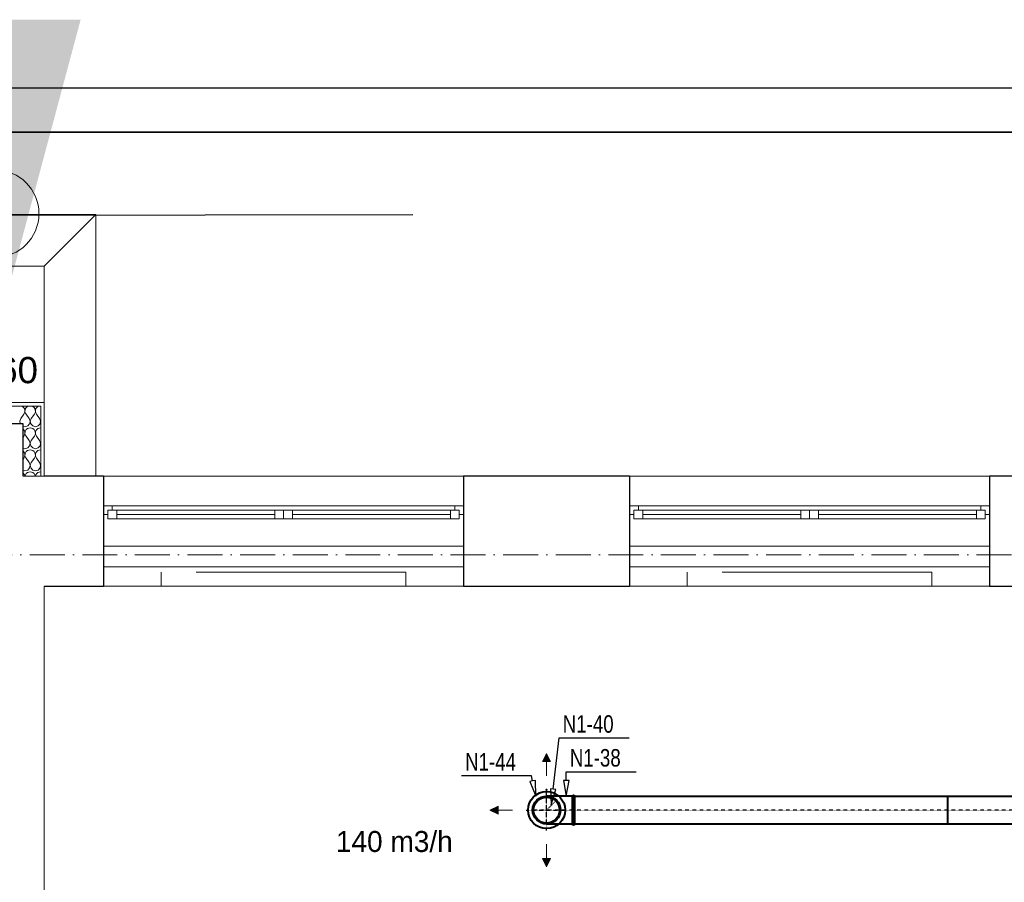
# Model space of a CAD drawing. Header units: millimetres. Extents: x 1700 to 4670, y 990 to 3874.
# Tile 102 of 110: x 3109 to 3672, y 2647 to 3140. Entities that reach past the tile are written whole.
import ezdxf
from ezdxf.enums import TextEntityAlignment as Align

# ---------------------------------------------------------------- set-up
doc = ezdxf.new("R2010")
doc.units = ezdxf.units.MM
for name, pattern in [('CENTER', [0.55, 0.37, -0.06, 0.06, -0.06]), ('Kropki i Kreski', [300, 200, -50, 0, -50]), ('Przerywana gęsta', [180, 120, -60]), ('Wipeout_Contour', [1000, 0, -1000])]:
    doc.linetypes.add(name, pattern=pattern)
doc.layers.get('0').update_dxf_attribs({"lineweight": 0})
for name, color, linetype, lineweight in [('CP_FRAME', 7, 'Continuous', 35), ('Nowe_280-A Dachy Powłoki_Nr_pióra__19', 255, 'Continuous', 0), ('Nowe_320-W Umeblowanie_Nr_pióra__15', 7, 'Continuous', 15), ('Nowe_410-K Osie_Nr_pióra__18', 9, 'Continuous', 13), ('Nowe_420-K Ściany_Nr_pióra__1', 7, 'Continuous', 13), ('Nowe_420-K Ściany_Nr_pióra__174', 7, 'Continuous', 5), ('Nowe_420-K Ściany_Nr_pióra__21', 7, 'Continuous', 25), ('Nowe_420-K Ściany_Nr_pióra__27', 7, 'Continuous', 25), ('Nowe_420-K Ściany_Nr_pióra__47', 7, 'Continuous', 15), ('Nowe_810-G Ogólne_Nr_pióra__18', 9, 'Continuous', 13), ('Nowe_820-G Rysunki Obrazki_Nr_pióra__85', 7, 'Continuous', 13), ('Nowe_830-G Teksty Etykiety_Nr_pióra__1', 7, 'Continuous', 13), ('Nowe_Okna Archicada_Nr_pióra__23', 7, 'Continuous', 15), ('Nowe_Okna Archicada_Nr_pióra__27', 7, 'Continuous', 25), ('Nowe_Okna Archicada_Nr_pióra__3', 7, 'Continuous', 13), ('WEN_N1-_ZLICZAC', 170, 'Continuous', 40)]:
    doc.layers.add(name, color=color, linetype=linetype, lineweight=lineweight)
for name, color, linetype in [('CP_LINENORM', 253, 'Continuous'), ('Nowe_210-A Pomieszczenia', 7, 'Continuous'), ('Nowe_320-W Umeblowanie', 252, 'Continuous'), ('Nowe_420-K Ściany', 7, 'Continuous'), ('Nowe_Okna Archicada', 7, 'Continuous'), ('opisy mt', 7, 'Continuous'), ('WEN_N1-_ATRYBUT', 7, 'Continuous'), ('WEN_N1-_OSIE', 2, 'CENTER')]:
    doc.layers.add(name, color=color, linetype=linetype)
doc.styles.add('STYL_AUTOMATYCZNY_3', font='txt')
doc.styles.add('STYL_WENTYLE', font='txt', dxfattribs={"width": 0.8})
doc.dimstyles.new('STYL_AUTOMATYCZNY__4', dxfattribs={"dimtxt": 0.18, "dimasz": 182.4, "dimexe": 0.18, "dimexo": 0.0625, "dimgap": 0, "dimtad": 0, "dimtih": 1, "dimtoh": 1, "dimdec": 4, "dimzin": 0, "dimdsep": 46, "dimtxsty": 'Standard', "dimcen": 0.09, "dimadec": 0, "dimazin": 0, "dimtfac": 1, "dimtdec": 4, "dimtmove": 0, "dimatfit": 3, "dimldrblk": 'ARROWHEAD_5', "dimfxl": 1, "dimtolj": 1, "dimtzin": 0, "dimarcsym": 0})

# ---------------------------------------------------------------- blocks, each defined once
blk = doc.blocks.new('ARROWHEAD_5')
at = {"linetype": 'Continuous', "lineweight": 0}
blk.add_hatch(color=0, dxfattribs=at).paths.add_polyline_path([(-1, 0.2679), (0, 0), (-1, -0.2679)])
at = {"color": 0, "linetype": 'Continuous', "lineweight": 0}
blk.add_line((0, 0), (-1, 0), dxfattribs=at)
blk = doc.blocks.new('B16090CN1-_13')
for p, q in [((-80, 11.2), (-80, 160)), ((80, 11.2), (80, 160))]:
    blk.add_line(p, q)
blk.add_lwpolyline([(80, 0), (-80, 0, -1), (-80, 11.2), (80, 11.2, -1)], format="xyb", close=True)
blk.add_circle((0, 160), 80)
blk.add_point((0, 0))
at = {"layer": 'WEN_N1-_OSIE'}
for p, q in [((0, 0), (0, 245)), ((-85, 160), (85, 160))]:
    blk.add_line(p, q, dxfattribs=at)
at = {"layer": 'WEN_N1-_ATRYBUT', "style": 'STYL_WENTYLE', "width": 0.8, "flags": 8}
blk.add_attdef('WENTYLE', text='', height=100, dxfattribs=at).set_placement((80, 0), align=Align.BOTTOM_LEFT)
blk = doc.blocks.new('PSR160CN1-_250_11')
blk.add_circle((0, 0), 80)
for p in [(56.6, 56.6), (0, 0)]:
    blk.add_point(p)
at = {"layer": 'WEN_N1-_OSIE'}
blk.add_line((0, 0), (56.6, 56.6), dxfattribs=at)
at = {"layer": 'WEN_N1-_ATRYBUT', "style": 'STYL_WENTYLE', "width": 0.8, "flags": 8}
blk.add_attdef('WENTYLE', text='', height=100, dxfattribs=at).set_placement((0, 0), align=Align.BOTTOM_LEFT)
blk = doc.blocks.new('KIRML-160-C_12')
for radius in [106, 74.2]:
    blk.add_circle((0, 0), radius)
for p in [(0, 116.6), (0, 0)]:
    blk.add_point(p)
at = {"layer": 'WEN_N1-_OSIE'}
for p, q in [((0, -116.6), (0, 116.6)), ((-116.6, 0), (116.6, 0))]:
    blk.add_line(p, q, dxfattribs=at)
at = {"layer": 'WEN_N1-_ATRYBUT', "style": 'STYL_WENTYLE', "width": 0.8, "flags": 8}
blk.add_attdef('WENTYLE', text='', height=100, dxfattribs=at).set_placement((0, 0), align=Align.BOTTOM_LEFT)
blk = doc.blocks.new('SR-160CN1-_5133-7907364145_14')
blk.add_line((3000, -80), (3000, 80))
blk.add_lwpolyline([(0, -80), (0, 80), (5133.8, 80), (5133.8, -80)], close=True)
for p in [(0, 0), (5133.8, 0)]:
    blk.add_point(p)
at = {"layer": 'WEN_N1-_OSIE'}
blk.add_line((0, 0), (5133.8, 0), dxfattribs=at)
at = {"layer": 'WEN_N1-_ATRYBUT', "style": 'STYL_WENTYLE', "width": 0.8, "flags": 8}
blk.add_attdef('WENTYLE', text='', height=100, dxfattribs=at).set_placement((2566.9, 0), align=Align.BOTTOM_LEFT)
at = {"layer": 'WEN_N1-_OSIE', "style": 'STYL_WENTYLE', "width": 0.8, "flags": 8}
blk.add_attdef('FI_KANALU', text='', height=40, dxfattribs=at).set_placement((2566.9, 40), align=Align.MIDDLE_CENTER)
blk = doc.blocks.new('A2_POZIOM')
at = {"linetype": 'Continuous'}
blk.add_lwpolyline([(-569, 0), (0, 0), (0, 410), (-569, 410)], close=True, dxfattribs=at)
at = {"layer": 'CP_LINENORM', "linetype": 'Continuous'}
blk.add_lwpolyline([(-589, -5), (5, -5), (5, 415), (-589, 415)], close=True, dxfattribs=at)

msp = doc.modelspace()

# ---------------------------------------------------------------- hatches: boundary and pattern name
at = {"layer": 'opisy mt', "linetype": 'Continuous', "lineweight": 18}
for points in [[(3408, 2716.2), (3410.29, 2720.83), (3412.57, 2716.2)], [(3408, 2716.2), (3410.29, 2720.83), (3412.57, 2716.2)], [(3382.5, 2686.12), (3377.86, 2688.41), (3382.5, 2690.7)], [(3382.5, 2686.12), (3377.86, 2688.41), (3382.5, 2690.7)], [(3408, 2660.62), (3410.29, 2655.98), (3412.57, 2660.62)], [(3408, 2660.62), (3410.29, 2655.98), (3412.57, 2660.62)]]:
    msp.add_hatch(color=256, dxfattribs=at).paths.add_polyline_path(points)

# ---------------------------------------------------------------- linework, layer by layer
at = {"layer": 'Nowe_210-A Pomieszczenia', "color": 252, "linetype": 'Continuous', "lineweight": 0, "flags": 128}
msp.add_lwpolyline([(3108.79, 2424.41), (3377.79, 2424.41), (3377.79, 2483.41), (3419.79, 2483.41), (3419.79, 2252.41), (3983.79, 2252.41), (3983.79, 2447.41), (3997.79, 2447.41), (3997.79, 2816.41), (3122.79, 2816.41), (3122.79, 2624.41), (3108.79, 2624.41)], close=True, dxfattribs=at)
at = {"layer": 'Nowe_280-A Dachy Powłoki_Nr_pióra__19', "color": 252, "linetype": 'Continuous', "lineweight": 0, "flags": 128}
for points in [[(2740.29, 3028.91), (3152.29, 3028.91)], [(3152.29, 3028.91), (3122.79, 2999.41)], [(3122.79, 2999.41), (3152.29, 3028.91)], [(3152.29, 3028.91), (3152.29, 2879.41)], [(3122.79, 2999.41), (2769.79, 2999.41)], [(3122.79, 2879.41), (3122.79, 2999.41)], [(3152.29, 2879.41), (3122.79, 2879.41)]]:
    msp.add_lwpolyline(points, dxfattribs=at)
at = {"layer": 'Nowe_410-K Osie_Nr_pióra__18', "color": 9, "linetype": 'Continuous', "lineweight": 13}
msp.add_circle((3094.79, 3029.46), 25, dxfattribs=at)
at = {"layer": 'opisy mt', "linetype": 'Continuous', "lineweight": 18}
for p, q in [((3410.29, 2720.83), (3408, 2716.2)), ((3410.29, 2720.83), (3408, 2716.2)), ((3408, 2716.2), (3412.57, 2716.2)), ((3408, 2716.2), (3412.57, 2716.2)), ((3408, 2716.2), (3412.57, 2716.2)), ((3408, 2716.2), (3412.57, 2716.2)), ((3410.29, 2707.93), (3410.29, 2720.83)), ((3410.29, 2720.83), (3412.57, 2716.2)), ((3410.29, 2707.93), (3410.29, 2720.83)), ((3410.29, 2720.83), (3412.57, 2716.2)), ((3377.86, 2688.41), (3382.5, 2690.7)), ((3377.86, 2688.41), (3382.5, 2690.7)), ((3390.76, 2688.41), (3377.86, 2688.41)), ((3377.86, 2688.41), (3382.5, 2686.12)), ((3390.76, 2688.41), (3377.86, 2688.41)), ((3377.86, 2688.41), (3382.5, 2686.12)), ((3382.5, 2686.12), (3382.5, 2690.7)), ((3382.5, 2686.12), (3382.5, 2690.7)), ((3382.5, 2686.12), (3382.5, 2690.7)), ((3382.5, 2686.12), (3382.5, 2690.7)), ((3410.29, 2668.88), (3410.29, 2655.98)), ((3410.29, 2668.88), (3410.29, 2655.98)), ((3408, 2660.62), (3412.57, 2660.62)), ((3410.29, 2655.98), (3408, 2660.62)), ((3408, 2660.62), (3412.57, 2660.62)), ((3408, 2660.62), (3412.57, 2660.62)), ((3410.29, 2655.98), (3408, 2660.62)), ((3408, 2660.62), (3412.57, 2660.62)), ((3410.29, 2655.98), (3412.57, 2660.62)), ((3410.29, 2655.98), (3412.57, 2660.62))]:
    msp.add_line(p, q, dxfattribs=at)
at = {"layer": 'WEN_N1-_ATRYBUT'}
for points in [[(3414.05, 2700.38), (3412.46, 2700.56), (3412.99, 2691.44), (3415.64, 2700.19), (3414.05, 2700.38), (3417.5, 2729.64), (3457.5, 2729.64)], [(3421.56, 2705.32), (3419.96, 2705.32), (3421.56, 2696.32), (3423.16, 2705.32), (3421.56, 2705.32), (3421.56, 2710.29), (3461.56, 2710.29)], [(3402.28, 2705.07), (3400.71, 2704.73), (3404.17, 2696.27), (3403.84, 2705.4), (3402.28, 2705.07), (3401.64, 2708.01), (3361.64, 2708.01)]]:
    msp.add_lwpolyline(points, dxfattribs=at)

# ---------------------------------------------------------------- block references
at = {"layer": 'WEN_N1-_ZLICZAC'}
ref = msp.add_blockref('PSR160CN1-_250_11', (3410.29, 2688.41), dxfattribs=dict(at, xscale=0.1, yscale=0.1, zscale=0.1, rotation=359.9999999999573))
ref.add_attrib('WENTYLE', 'N1-40', dxfattribs={"layer": 'WEN_N1-_ATRYBUT', "height": 10, "style": 'STYL_WENTYLE', "width": 0.8, "flags": 8}).set_placement((3419.5, 2729.64), align=Align.BOTTOM_LEFT)
ref = msp.add_blockref('B16090CN1-_13', (3426.29, 2688.41), dxfattribs=dict(at, xscale=0.1, yscale=0.1, zscale=0.1, rotation=89.9999999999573))
ref.add_attrib('WENTYLE', 'N1-38', dxfattribs={"layer": 'WEN_N1-_ATRYBUT', "height": 10, "style": 'STYL_WENTYLE', "width": 0.8, "flags": 8}).set_placement((3423.56, 2710.29), align=Align.BOTTOM_LEFT)
ref = msp.add_blockref('KIRML-160-C_12', (3410.29, 2688.41), dxfattribs=dict(at, xscale=0.1, yscale=0.1, zscale=0.1, rotation=359.9999999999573))
ref.add_attrib('WENTYLE', 'N1-44', dxfattribs={"layer": 'WEN_N1-_ATRYBUT', "height": 10, "style": 'STYL_WENTYLE', "width": 0.8, "flags": 8}).set_placement((3363.64, 2708.01), align=Align.BOTTOM_LEFT)
ref = msp.add_blockref('SR-160CN1-_5133-7907364145_14', (3939.67, 2688.41), dxfattribs=dict(at, xscale=0.1, yscale=0.1, zscale=0.1, rotation=180.0000000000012))
ref.add_attrib('WENTYLE', 'N1-53', dxfattribs={"layer": 'WEN_N1-_ATRYBUT', "height": 10, "style": 'STYL_WENTYLE', "width": 0.8, "flags": 8}).set_placement((3721.84, 2680.73), align=Align.BOTTOM_LEFT)

# ---------------------------------------------------------------- texts
at = {"layer": 'Nowe_830-G Teksty Etykiety_Nr_pióra__1', "color": 252, "linetype": 'Continuous', "lineweight": 13, "insert": (3094.79, 2947.5), "char_height": 15, "attachment_point": 2, "style": 'STYL_AUTOMATYCZNY_3'}
msp.add_mtext('\\A1;{\\pqc;\\fArial|b0|i0|c238|p0;\\W1.000000;EI 60}', dxfattribs=at)
at = {"layer": 'opisy mt', "linetype": 'Continuous', "lineweight": 18, "insert": (3289.69, 2676.44), "char_height": 12, "width": 136.5578, "attachment_point": 1}
msp.add_mtext('140 m3/h', dxfattribs=at)

# ---------------------------------------------------------------- leaders
at = {"layer": 'Nowe_820-G Rysunki Obrazki_Nr_pióra__85', "color": 252, "linetype": 'Continuous', "lineweight": 13}
msp.add_leader([(3094.79, 2957.97), (3094.79, 3028.62), (3333.76, 3028.91)], dimstyle='STYL_AUTOMATYCZNY__4', dxfattribs=at)

# ---------------------------------------------------------------- next in the draw order: wipeouts: each hides what was drawn before it
at = {"color": 252, "linetype": 'Wipeout_Contour', "lineweight": 0, "ltscale": 49240.277036}
msp.add_wipeout([(3329.79, 2824.41), (3189.79, 2824.41), (3189.79, 2816.41), (3329.79, 2816.41)], dxfattribs=at).dxf.layer = 'Nowe_320-W Umeblowanie'
at = {"color": 252, "linetype": 'Wipeout_Contour', "lineweight": 0, "ltscale": 61280.222365}
msp.add_wipeout([(3630.79, 2824.41), (3490.79, 2824.41), (3490.79, 2816.41), (3630.79, 2816.41)], dxfattribs=at).dxf.layer = 'Nowe_320-W Umeblowanie'
at = {"color": 252, "linetype": 'Wipeout_Contour', "lineweight": 0, "ltscale": 42539.047292}
msp.add_wipeout([(3026.04, 2816.41), (3156.79, 2816.41), (3156.79, 2879.41), (3026.04, 2879.41)], dxfattribs=at).dxf.layer = 'Nowe_420-K Ściany'
at = {"color": 252, "linetype": 'Wipeout_Contour', "lineweight": 0, "ltscale": 55286.14012}
msp.add_wipeout([(3362.79, 2879.41), (3362.79, 2816.41), (3457.79, 2816.41), (3457.79, 2879.41)], dxfattribs=at).dxf.layer = 'Nowe_420-K Ściany'
at = {"color": 252, "linetype": 'Wipeout_Contour', "lineweight": 0, "ltscale": 67301.465062}
msp.add_wipeout([(3663.79, 2879.41), (3663.79, 2816.41), (3757.79, 2816.41), (3757.79, 2879.41)], dxfattribs=at).dxf.layer = 'Nowe_420-K Ściany'

# ---------------------------------------------------------------- next in the draw order: linework, layer by layer
at = {"layer": 'Nowe_320-W Umeblowanie_Nr_pióra__15', "color": 252, "linetype": 'Przerywana gęsta', "lineweight": 15}
for p, q in [((3329.79, 2824.41), (3189.79, 2824.41)), ((3189.79, 2824.41), (3189.79, 2816.41)), ((3329.79, 2816.41), (3329.79, 2824.41)), ((3630.79, 2824.41), (3490.79, 2824.41)), ((3490.79, 2824.41), (3490.79, 2816.41)), ((3630.79, 2816.41), (3630.79, 2824.41)), ((3189.79, 2816.41), (3329.79, 2816.41)), ((3490.79, 2816.41), (3630.79, 2816.41))]:
    msp.add_line(p, q, dxfattribs=at)
at = {"layer": 'Nowe_420-K Ściany_Nr_pióra__27', "color": 252, "linetype": 'Continuous', "lineweight": 25, "flags": 128}
for points in [[(3122.79, 2816.41), (3156.79, 2816.41)], [(3362.79, 2816.41), (3457.79, 2816.41)], [(3663.79, 2816.41), (3757.79, 2816.41)]]:
    msp.add_lwpolyline(points, dxfattribs=at)

# ---------------------------------------------------------------- next in the draw order: wipeouts: each hides what was drawn before it
at = {"color": 252, "linetype": 'Wipeout_Contour', "lineweight": 0, "ltscale": 49284.546466}
msp.add_wipeout([(3156.79, 2879.41), (3156.79, 2862.41), (3362.79, 2862.41), (3362.79, 2879.41)], dxfattribs=at).dxf.layer = 'Nowe_420-K Ściany'
at = {"color": 252, "linetype": 'Wipeout_Contour', "lineweight": 0, "ltscale": 61315.71282}
msp.add_wipeout([(3457.79, 2879.41), (3457.79, 2862.41), (3663.79, 2862.41), (3663.79, 2879.41)], dxfattribs=at).dxf.layer = 'Nowe_420-K Ściany'

# ---------------------------------------------------------------- next in the draw order: linework, layer by layer
at = {"layer": 'Nowe_420-K Ściany_Nr_pióra__27', "color": 252, "linetype": 'Continuous', "lineweight": 25, "flags": 128}
for points in [[(3156.79, 2879.41), (3110.79, 2879.41)], [(3457.79, 2879.41), (3362.79, 2879.41)], [(3757.79, 2879.41), (3663.79, 2879.41)]]:
    msp.add_lwpolyline(points, dxfattribs=at)
at = {"layer": 'Nowe_Okna Archicada_Nr_pióra__3', "color": 252, "linetype": 'Continuous', "lineweight": 13}
for p, q in [((3362.79, 2879.41), (3156.79, 2879.41)), ((3663.79, 2879.41), (3457.79, 2879.41))]:
    msp.add_line(p, q, dxfattribs=at)

# ---------------------------------------------------------------- next in the draw order: wipeouts: each hides what was drawn before it
at = {"color": 252, "linetype": 'Wipeout_Contour', "lineweight": 0, "ltscale": 73887.480166}
msp.add_wipeout([(3156.79, 2862.41), (3156.79, 2857.41), (3156.79, 2827.41), (3362.79, 2827.41), (3362.79, 2857.41), (3362.79, 2862.41)], dxfattribs=at).dxf.layer = 'Nowe_420-K Ściany'
at = {"color": 252, "linetype": 'Wipeout_Contour', "lineweight": 0, "ltscale": 91942.028874}
msp.add_wipeout([(3457.79, 2862.41), (3457.79, 2857.41), (3457.79, 2827.41), (3663.79, 2827.41), (3663.79, 2857.41), (3663.79, 2862.41)], dxfattribs=at).dxf.layer = 'Nowe_420-K Ściany'

# ---------------------------------------------------------------- next in the draw order: linework, layer by layer
at = {"layer": 'Nowe_410-K Osie_Nr_pióra__18', "color": 9, "linetype": 'Kropki i Kreski', "lineweight": 13, "ltscale": 0.1}
msp.add_line((1910.53, 2834.41), (4644.85, 2834.41), dxfattribs=at)
at = {"layer": 'Nowe_420-K Ściany_Nr_pióra__27', "color": 252, "linetype": 'Continuous', "lineweight": 25}
for p, q in [((3156.79, 2879.41), (3156.79, 2862.41)), ((3362.79, 2879.41), (3362.79, 2862.41)), ((3457.79, 2879.41), (3457.79, 2862.41)), ((3663.79, 2879.41), (3663.79, 2862.41)), ((3156.79, 2862.41), (3156.79, 2857.41)), ((3362.79, 2862.41), (3362.79, 2857.41)), ((3457.79, 2862.41), (3457.79, 2857.41)), ((3663.79, 2862.41), (3663.79, 2857.41)), ((3156.79, 2857.41), (3156.79, 2816.41)), ((3362.79, 2857.41), (3362.79, 2816.41)), ((3457.79, 2857.41), (3457.79, 2816.41)), ((3663.79, 2857.41), (3663.79, 2816.41))]:
    msp.add_line(p, q, dxfattribs=at)
at = {"layer": 'Nowe_810-G Ogólne_Nr_pióra__18', "color": 252, "linetype": 'Continuous', "lineweight": 13, "flags": 128}
for points in [[(3362.79, 2839.41), (3156.79, 2839.41), (3156.79, 2816.41), (3362.79, 2816.41)], [(3663.79, 2839.41), (3457.79, 2839.41), (3457.79, 2816.41), (3663.79, 2816.41)]]:
    msp.add_lwpolyline(points, close=True, dxfattribs=at)
at = {"layer": 'Nowe_Okna Archicada_Nr_pióra__3', "color": 252, "linetype": 'Continuous', "lineweight": 13}
for p, q in [((3362.79, 2827.41), (3156.79, 2827.41)), ((3663.79, 2827.41), (3457.79, 2827.41))]:
    msp.add_line(p, q, dxfattribs=at)

# ---------------------------------------------------------------- next in the draw order: wipeouts: each hides what was drawn before it
at = {"color": 252, "linetype": 'Wipeout_Contour', "lineweight": 0, "ltscale": 43844.210095}
msp.add_wipeout([(3122.79, 2919.41), (3120.79, 2919.41), (3120.79, 2879.41), (3122.79, 2879.41)], dxfattribs=at).dxf.layer = 'Nowe_420-K Ściany'

# ---------------------------------------------------------------- next in the draw order: hatches: boundary and pattern name
at = {"layer": 'Nowe_420-K Ściany', "linetype": 'Continuous', "lineweight": 0, "true_color": 0x000000}
h = msp.add_hatch(dxfattribs=at)
h.set_pattern_fill('Tynk_0001', color=18, scale=0.1, style=0, pattern_type=2)
h.set_pattern_definition([(0, (2028.786, 2819.407), (0, 17.3205), [0, -10]), (0, (2033.786, 2828.067), (0, 17.3205), [0, -10])])
h.paths.add_polyline_path([(3122.79, 2919.41), (3120.79, 2919.41), (3120.79, 2879.41), (3122.79, 2879.41)])

# ---------------------------------------------------------------- next in the draw order: wipeouts: each hides what was drawn before it
at = {"color": 252, "linetype": 'Wipeout_Contour', "lineweight": 0, "ltscale": 67873.622737}
msp.add_wipeout([(3156.79, 2862.41), (3156.79, 2857.41), (3159.29, 2857.41), (3159.29, 2859.91), (3161.79, 2859.91), (3161.79, 2862.41)], dxfattribs=at).dxf.layer = 'Nowe_Okna Archicada'
at = {"color": 252, "linetype": 'Wipeout_Contour', "lineweight": 0, "ltscale": 79927.043919}
msp.add_wipeout([(3362.79, 2857.41), (3362.79, 2862.41), (3357.79, 2862.41), (3357.79, 2859.91), (3360.29, 2859.91), (3360.29, 2857.41)], dxfattribs=at).dxf.layer = 'Nowe_Okna Archicada'
at = {"color": 252, "linetype": 'Wipeout_Contour', "lineweight": 0, "ltscale": 85924.454754}
msp.add_wipeout([(3457.79, 2862.41), (3457.79, 2857.41), (3460.29, 2857.41), (3460.29, 2859.91), (3462.79, 2859.91), (3462.79, 2862.41)], dxfattribs=at).dxf.layer = 'Nowe_Okna Archicada'
at = {"color": 252, "linetype": 'Wipeout_Contour', "lineweight": 0, "ltscale": 97980.215931}
msp.add_wipeout([(3663.79, 2857.41), (3663.79, 2862.41), (3658.79, 2862.41), (3658.79, 2859.91), (3661.29, 2859.91), (3661.29, 2857.41)], dxfattribs=at).dxf.layer = 'Nowe_Okna Archicada'

# ---------------------------------------------------------------- next in the draw order: wipeouts: each hides what was drawn before it
at = {"color": 252, "linetype": 'Wipeout_Contour', "lineweight": 0, "ltscale": 43587.483017}
msp.add_wipeout([(3120.79, 2909.41), (3110.79, 2909.41), (3110.79, 2879.41), (3120.79, 2879.41)], dxfattribs=at).dxf.layer = 'Nowe_420-K Ściany'
at = {"color": 252, "linetype": 'Wipeout_Contour', "lineweight": 0, "ltscale": 102499.923944}
msp.add_wipeout([(3264.79, 2854.91), (3355.29, 2854.91), (3355.29, 2859.91), (3357.79, 2859.91), (3357.79, 2862.41), (3259.79, 2862.41), (3259.79, 2859.91), (3264.79, 2859.91)], dxfattribs=at).dxf.layer = 'Nowe_Okna Archicada'
at = {"color": 252, "linetype": 'Wipeout_Contour', "lineweight": 0, "ltscale": 126570.397639}
msp.add_wipeout([(3565.79, 2854.91), (3656.29, 2854.91), (3656.29, 2859.91), (3658.79, 2859.91), (3658.79, 2862.41), (3560.79, 2862.41), (3560.79, 2859.91), (3565.79, 2859.91)], dxfattribs=at).dxf.layer = 'Nowe_Okna Archicada'

# ---------------------------------------------------------------- next in the draw order: linework, layer by layer
at = {"layer": 'Nowe_420-K Ściany_Nr_pióra__1', "color": 252, "linetype": 'Continuous', "lineweight": 13}
msp.add_line((3120.79, 2879.41), (3120.79, 2909.41), dxfattribs=at)
at = {"layer": 'Nowe_420-K Ściany_Nr_pióra__1', "color": 252, "linetype": 'Continuous', "lineweight": 13, "flags": 128}
msp.add_lwpolyline([(3122.79, 2879.41), (3122.79, 2919.41)], dxfattribs=at)
at = {"layer": 'Nowe_420-K Ściany_Nr_pióra__174', "color": 252, "linetype": 'Continuous', "lineweight": 5}
for p, q in [((3110.79, 2907.89), (3111.79, 2907.61)), ((3111.79, 2907.61), (3113.36, 2908.06)), ((3113.36, 2908.06), (3114.47, 2909.27)), ((3114.47, 2909.27), (3114.5, 2909.41)), ((3115.08, 2909.41), (3115.1, 2909.27)), ((3115.1, 2909.27), (3116.21, 2908.06)), ((3116.21, 2908.06), (3117.79, 2907.61)), ((3117.79, 2907.61), (3119.36, 2908.06)), ((3119.36, 2908.06), (3120.47, 2909.27)), ((3120.47, 2909.27), (3120.5, 2909.41)), ((3111, 2906.03), (3110.79, 2906.21)), ((3110.79, 2901.67), (3111.19, 2902.21)), ((3111.47, 2905.35), (3111, 2906.03)), ((3111.19, 2902.21), (3111.59, 2902.93)), ((3111.73, 2904.56), (3111.47, 2905.35)), ((3111.59, 2902.93), (3111.77, 2903.74)), ((3111.77, 2903.74), (3111.73, 2904.56)), ((3111.84, 2904.56), (3111.8, 2903.74)), ((3111.8, 2903.74), (3111.99, 2902.93)), ((3112.1, 2905.35), (3111.84, 2904.56)), ((3111.99, 2902.93), (3112.39, 2902.21)), ((3112.57, 2906.03), (3112.1, 2905.35)), ((3114.19, 2899.81), (3112.39, 2902.21)), ((3113.21, 2906.56), (3112.57, 2906.03)), ((3113.97, 2906.89), (3113.21, 2906.56)), ((3114.79, 2907.01), (3113.97, 2906.89)), ((3115.61, 2906.89), (3114.79, 2907.01)), ((3115.39, 2899.81), (3117.19, 2902.21)), ((3116.36, 2906.56), (3115.61, 2906.89)), ((3117, 2906.03), (3116.36, 2906.56)), ((3117.47, 2905.35), (3117, 2906.03)), ((3117.19, 2902.21), (3117.59, 2902.93)), ((3117.73, 2904.56), (3117.47, 2905.35)), ((3117.59, 2902.93), (3117.77, 2903.74)), ((3117.77, 2903.74), (3117.73, 2904.56)), ((3117.84, 2904.56), (3117.8, 2903.74)), ((3117.8, 2903.74), (3117.99, 2902.93)), ((3118.1, 2905.35), (3117.84, 2904.56)), ((3117.99, 2902.93), (3118.39, 2902.21)), ((3118.57, 2906.03), (3118.1, 2905.35)), ((3120.19, 2899.81), (3118.39, 2902.21)), ((3119.21, 2906.56), (3118.57, 2906.03)), ((3119.97, 2906.89), (3119.21, 2906.56)), ((3120.79, 2907.01), (3119.97, 2906.89)), ((3113.36, 2895.46), (3114.47, 2896.67)), ((3114.77, 2898.28), (3114.19, 2899.81)), ((3114.47, 2896.67), (3114.77, 2898.28)), ((3115.39, 2899.81), (3114.8, 2898.28)), ((3114.8, 2898.28), (3115.1, 2896.67)), ((3115.1, 2896.67), (3116.21, 2895.46)), ((3119.36, 2895.46), (3120.47, 2896.67)), ((3120.77, 2898.28), (3120.19, 2899.81)), ((3120.47, 2896.67), (3120.77, 2898.28)), ((3110.79, 2895.29), (3111.79, 2895.01)), ((3111, 2893.43), (3110.79, 2893.61)), ((3111.47, 2892.75), (3111, 2893.43)), ((3111.19, 2889.61), (3111.59, 2890.33)), ((3111.73, 2891.96), (3111.47, 2892.75)), ((3111.59, 2890.33), (3111.77, 2891.14)), ((3111.77, 2891.14), (3111.73, 2891.96)), ((3111.79, 2895.01), (3113.36, 2895.46)), ((3111.84, 2891.96), (3111.8, 2891.14)), ((3111.8, 2891.14), (3111.99, 2890.33)), ((3112.1, 2892.75), (3111.84, 2891.96)), ((3111.99, 2890.33), (3112.39, 2889.61)), ((3112.57, 2893.43), (3112.1, 2892.75)), ((3113.21, 2893.96), (3112.57, 2893.43)), ((3113.97, 2894.29), (3113.21, 2893.96)), ((3114.79, 2894.41), (3113.97, 2894.29)), ((3115.61, 2894.29), (3114.79, 2894.41)), ((3116.36, 2893.96), (3115.61, 2894.29)), ((3116.21, 2895.46), (3117.79, 2895.01)), ((3117, 2893.43), (3116.36, 2893.96)), ((3117.47, 2892.75), (3117, 2893.43)), ((3117.19, 2889.61), (3117.59, 2890.33)), ((3117.73, 2891.96), (3117.47, 2892.75)), ((3117.59, 2890.33), (3117.77, 2891.14)), ((3117.77, 2891.14), (3117.73, 2891.96)), ((3117.79, 2895.01), (3119.36, 2895.46)), ((3117.84, 2891.96), (3117.8, 2891.14)), ((3117.8, 2891.14), (3117.99, 2890.33)), ((3118.1, 2892.75), (3117.84, 2891.96)), ((3117.99, 2890.33), (3118.39, 2889.61)), ((3118.57, 2893.43), (3118.1, 2892.75)), ((3119.21, 2893.96), (3118.57, 2893.43)), ((3119.97, 2894.29), (3119.21, 2893.96)), ((3120.79, 2894.41), (3119.97, 2894.29)), ((3110.79, 2889.07), (3111.19, 2889.61)), ((3114.19, 2887.21), (3112.39, 2889.61)), ((3114.77, 2885.68), (3114.19, 2887.21)), ((3114.47, 2884.07), (3114.77, 2885.68)), ((3115.39, 2887.21), (3114.8, 2885.68)), ((3114.8, 2885.68), (3115.1, 2884.07)), ((3115.39, 2887.21), (3117.19, 2889.61)), ((3120.19, 2887.21), (3118.39, 2889.61)), ((3120.77, 2885.68), (3120.19, 2887.21)), ((3120.47, 2884.07), (3120.77, 2885.68)), ((3110.79, 2882.69), (3111.79, 2882.41)), ((3111, 2880.83), (3110.79, 2881.01)), ((3111.47, 2880.15), (3111, 2880.83)), ((3111.72, 2879.41), (3111.47, 2880.15)), ((3111.79, 2882.41), (3113.36, 2882.86)), ((3112.1, 2880.15), (3111.85, 2879.41)), ((3112.57, 2880.83), (3112.1, 2880.15)), ((3113.21, 2881.36), (3112.57, 2880.83)), ((3113.97, 2881.69), (3113.21, 2881.36)), ((3113.36, 2882.86), (3114.47, 2884.07)), ((3114.79, 2881.81), (3113.97, 2881.69)), ((3115.61, 2881.69), (3114.79, 2881.81)), ((3115.1, 2884.07), (3116.21, 2882.86)), ((3116.36, 2881.36), (3115.61, 2881.69)), ((3116.21, 2882.86), (3117.79, 2882.41)), ((3117, 2880.83), (3116.36, 2881.36)), ((3117.47, 2880.15), (3117, 2880.83)), ((3117.72, 2879.41), (3117.47, 2880.15)), ((3117.79, 2882.41), (3119.36, 2882.86)), ((3118.1, 2880.15), (3117.85, 2879.41)), ((3118.57, 2880.83), (3118.1, 2880.15)), ((3119.21, 2881.36), (3118.57, 2880.83)), ((3119.97, 2881.69), (3119.21, 2881.36)), ((3119.36, 2882.86), (3120.47, 2884.07)), ((3120.79, 2881.81), (3119.97, 2881.69))]:
    msp.add_line(p, q, dxfattribs=at)
at = {"layer": 'Nowe_420-K Ściany_Nr_pióra__47', "color": 252, "linetype": 'Continuous', "lineweight": 15, "flags": 128}
msp.add_lwpolyline([(3122.79, 2879.41), (3120.79, 2879.41)], dxfattribs=at)

# ---------------------------------------------------------------- next in the draw order: wipeouts: each hides what was drawn before it
at = {"color": 252, "linetype": 'Wipeout_Contour', "lineweight": 0, "ltscale": 49363.508581}
msp.add_wipeout([(3259.79, 2859.91), (3259.79, 2854.91), (3264.79, 2854.91), (3264.79, 2859.91)], dxfattribs=at).dxf.layer = 'Nowe_Okna Archicada'
at = {"color": 252, "linetype": 'Wipeout_Contour', "lineweight": 0, "ltscale": 53181.820025}
msp.add_wipeout([(3360.29, 2854.91), (3360.29, 2859.91), (3355.29, 2859.91), (3355.29, 2854.91)], dxfattribs=at).dxf.layer = 'Nowe_Okna Archicada'
at = {"color": 252, "linetype": 'Wipeout_Contour', "lineweight": 0, "ltscale": 61398.898884}
msp.add_wipeout([(3560.79, 2859.91), (3560.79, 2854.91), (3565.79, 2854.91), (3565.79, 2859.91)], dxfattribs=at).dxf.layer = 'Nowe_Okna Archicada'
at = {"color": 252, "linetype": 'Wipeout_Contour', "lineweight": 0, "ltscale": 65217.791939}
msp.add_wipeout([(3661.29, 2854.91), (3661.29, 2859.91), (3656.29, 2859.91), (3656.29, 2854.91)], dxfattribs=at).dxf.layer = 'Nowe_Okna Archicada'

# ---------------------------------------------------------------- next in the draw order: linework, layer by layer
at = {"layer": 'Nowe_Okna Archicada_Nr_pióra__23', "color": 252, "linetype": 'Continuous', "lineweight": 15}
for p, q in [((3360.29, 2857.41), (3360.29, 2859.91)), ((3360.29, 2859.91), (3360.29, 2854.91)), ((3362.79, 2857.41), (3360.29, 2857.41)), ((3661.29, 2857.41), (3661.29, 2859.91)), ((3661.29, 2859.91), (3661.29, 2854.91)), ((3663.79, 2857.41), (3661.29, 2857.41))]:
    msp.add_line(p, q, dxfattribs=at)
at = {"layer": 'Nowe_Okna Archicada_Nr_pióra__27', "color": 252, "linetype": 'Continuous', "lineweight": 25}
for p, q in [((3362.79, 2879.41), (3362.79, 2862.41)), ((3663.79, 2879.41), (3663.79, 2862.41)), ((3362.79, 2862.41), (3362.79, 2857.41)), ((3362.79, 2862.41), (3362.79, 2857.41)), ((3663.79, 2862.41), (3663.79, 2857.41)), ((3663.79, 2862.41), (3663.79, 2857.41)), ((3362.79, 2857.41), (3362.79, 2816.41)), ((3663.79, 2857.41), (3663.79, 2816.41))]:
    msp.add_line(p, q, dxfattribs=at)

# ---------------------------------------------------------------- next in the draw order: wipeouts: each hides what was drawn before it
at = {"color": 252, "linetype": 'Wipeout_Contour', "lineweight": 0, "ltscale": 42910.730342}
msp.add_wipeout([(3070.79, 2919.41), (3122.79, 2919.41), (3122.79, 2921.41), (3070.79, 2921.41)], dxfattribs=at).dxf.layer = 'Nowe_420-K Ściany'
at = {"color": 252, "linetype": 'Wipeout_Contour', "lineweight": 0, "ltscale": 42789.509665}
msp.add_wipeout([(3110.79, 2909.41), (3080.79, 2909.41), (3080.79, 2879.41), (3110.79, 2879.41)], dxfattribs=at).dxf.layer = 'Nowe_420-K Ściany'
at = {"color": 252, "linetype": 'Wipeout_Contour', "lineweight": 0, "ltscale": 94564.229635}
msp.add_wipeout([(3164.29, 2854.91), (3254.79, 2854.91), (3254.79, 2859.91), (3259.79, 2859.91), (3259.79, 2862.41), (3161.79, 2862.41), (3161.79, 2859.91), (3164.29, 2859.91)], dxfattribs=at).dxf.layer = 'Nowe_Okna Archicada'
at = {"color": 252, "linetype": 'Wipeout_Contour', "lineweight": 0, "ltscale": 118633.208776}
msp.add_wipeout([(3465.29, 2854.91), (3555.79, 2854.91), (3555.79, 2859.91), (3560.79, 2859.91), (3560.79, 2862.41), (3462.79, 2862.41), (3462.79, 2859.91), (3465.29, 2859.91)], dxfattribs=at).dxf.layer = 'Nowe_Okna Archicada'
at = {"color": 252, "linetype": 'Wipeout_Contour', "lineweight": 0, "ltscale": 51272.659027}
msp.add_wipeout([(3264.79, 2859.91), (3264.79, 2854.91), (3355.29, 2854.91), (3355.29, 2859.91)], dxfattribs=at).dxf.layer = 'Nowe_Okna Archicada'
at = {"color": 252, "linetype": 'Wipeout_Contour', "lineweight": 0, "ltscale": 63308.342364}
msp.add_wipeout([(3565.79, 2859.91), (3565.79, 2854.91), (3656.29, 2854.91), (3656.29, 2859.91)], dxfattribs=at).dxf.layer = 'Nowe_Okna Archicada'

# ---------------------------------------------------------------- next in the draw order: linework, layer by layer
at = {"layer": 'Nowe_420-K Ściany_Nr_pióra__21', "color": 252, "linetype": 'Continuous', "lineweight": 25}
msp.add_line((3110.79, 2879.41), (3110.79, 2909.41), dxfattribs=at)
at = {"layer": 'Nowe_420-K Ściany_Nr_pióra__47', "color": 252, "linetype": 'Continuous', "lineweight": 15, "flags": 128}
msp.add_lwpolyline([(3120.79, 2879.41), (3110.79, 2879.41)], dxfattribs=at)
at = {"layer": 'Nowe_Okna Archicada_Nr_pióra__23', "color": 252, "linetype": 'Continuous', "lineweight": 15}
for p, q in [((3357.79, 2859.91), (3357.79, 2862.41)), ((3357.79, 2862.41), (3362.79, 2862.41)), ((3658.79, 2859.91), (3658.79, 2862.41)), ((3658.79, 2862.41), (3663.79, 2862.41)), ((3264.79, 2859.91), (3264.79, 2854.91)), ((3264.79, 2859.91), (3355.29, 2859.91)), ((3355.29, 2857.41), (3264.79, 2857.41)), ((3355.29, 2854.91), (3355.29, 2859.91)), ((3355.29, 2859.91), (3360.29, 2859.91)), ((3360.29, 2859.91), (3357.79, 2859.91)), ((3565.79, 2859.91), (3565.79, 2854.91)), ((3565.79, 2859.91), (3656.29, 2859.91)), ((3656.29, 2857.41), (3565.79, 2857.41)), ((3656.29, 2854.91), (3656.29, 2859.91)), ((3656.29, 2859.91), (3661.29, 2859.91)), ((3661.29, 2859.91), (3658.79, 2859.91)), ((3355.29, 2854.91), (3264.79, 2854.91)), ((3360.29, 2854.91), (3355.29, 2854.91)), ((3656.29, 2854.91), (3565.79, 2854.91)), ((3661.29, 2854.91), (3656.29, 2854.91))]:
    msp.add_line(p, q, dxfattribs=at)
at = {"layer": 'Nowe_Okna Archicada_Nr_pióra__3', "color": 252, "linetype": 'Continuous', "lineweight": 13}
for p, q in [((3355.29, 2854.91), (3264.79, 2854.91)), ((3656.29, 2854.91), (3565.79, 2854.91))]:
    msp.add_line(p, q, dxfattribs=at)

# ---------------------------------------------------------------- next in the draw order: wipeouts: each hides what was drawn before it
at = {"color": 252, "linetype": 'Wipeout_Contour', "lineweight": 0, "ltscale": 45345.592699}
msp.add_wipeout([(3159.29, 2859.91), (3159.29, 2854.91), (3164.29, 2854.91), (3164.29, 2859.91)], dxfattribs=at).dxf.layer = 'Nowe_Okna Archicada'
at = {"color": 252, "linetype": 'Wipeout_Contour', "lineweight": 0, "ltscale": 49163.604214}
msp.add_wipeout([(3259.79, 2854.91), (3259.79, 2859.91), (3254.79, 2859.91), (3254.79, 2854.91)], dxfattribs=at).dxf.layer = 'Nowe_Okna Archicada'
at = {"color": 252, "linetype": 'Wipeout_Contour', "lineweight": 0, "ltscale": 57380.222924}
msp.add_wipeout([(3460.29, 2859.91), (3460.29, 2854.91), (3465.29, 2854.91), (3465.29, 2859.91)], dxfattribs=at).dxf.layer = 'Nowe_Okna Archicada'
at = {"color": 252, "linetype": 'Wipeout_Contour', "lineweight": 0, "ltscale": 61198.960646}
msp.add_wipeout([(3560.79, 2854.91), (3560.79, 2859.91), (3555.79, 2859.91), (3555.79, 2854.91)], dxfattribs=at).dxf.layer = 'Nowe_Okna Archicada'

# ---------------------------------------------------------------- next in the draw order: linework, layer by layer
at = {"layer": 'Nowe_Okna Archicada_Nr_pióra__23', "color": 252, "linetype": 'Continuous', "lineweight": 15}
for p, q in [((3159.29, 2857.41), (3156.79, 2857.41)), ((3159.29, 2859.91), (3159.29, 2857.41)), ((3159.29, 2854.91), (3159.29, 2859.91)), ((3259.79, 2859.91), (3264.79, 2859.91)), ((3259.79, 2854.91), (3259.79, 2859.91)), ((3259.79, 2859.91), (3259.79, 2854.91)), ((3460.29, 2857.41), (3457.79, 2857.41)), ((3460.29, 2859.91), (3460.29, 2857.41)), ((3460.29, 2854.91), (3460.29, 2859.91)), ((3560.79, 2859.91), (3565.79, 2859.91)), ((3560.79, 2854.91), (3560.79, 2859.91)), ((3560.79, 2859.91), (3560.79, 2854.91)), ((3264.79, 2854.91), (3259.79, 2854.91)), ((3565.79, 2854.91), (3560.79, 2854.91))]:
    msp.add_line(p, q, dxfattribs=at)
at = {"layer": 'Nowe_Okna Archicada_Nr_pióra__27', "color": 252, "linetype": 'Continuous', "lineweight": 25}
for p, q in [((3156.79, 2879.41), (3156.79, 2862.41)), ((3457.79, 2879.41), (3457.79, 2862.41)), ((3156.79, 2862.41), (3156.79, 2857.41)), ((3156.79, 2862.41), (3156.79, 2857.41)), ((3457.79, 2862.41), (3457.79, 2857.41)), ((3457.79, 2862.41), (3457.79, 2857.41)), ((3156.79, 2857.41), (3156.79, 2816.41)), ((3457.79, 2857.41), (3457.79, 2816.41))]:
    msp.add_line(p, q, dxfattribs=at)
at = {"layer": 'Nowe_Okna Archicada_Nr_pióra__3', "color": 252, "linetype": 'Continuous', "lineweight": 13}
for p, q in [((3259.79, 2862.41), (3357.79, 2862.41)), ((3560.79, 2862.41), (3658.79, 2862.41))]:
    msp.add_line(p, q, dxfattribs=at)

# ---------------------------------------------------------------- next in the draw order: wipeouts: each hides what was drawn before it
at = {"color": 252, "linetype": 'Wipeout_Contour', "lineweight": 0, "ltscale": 42849.382199}
msp.add_wipeout([(3070.79, 2909.41), (3120.79, 2909.41), (3120.79, 2919.41), (3070.79, 2919.41)], dxfattribs=at).dxf.layer = 'Nowe_420-K Ściany'
at = {"color": 252, "linetype": 'Wipeout_Contour', "lineweight": 0, "ltscale": 47254.591913}
msp.add_wipeout([(3164.29, 2859.91), (3164.29, 2854.91), (3254.79, 2854.91), (3254.79, 2859.91)], dxfattribs=at).dxf.layer = 'Nowe_Okna Archicada'
at = {"color": 252, "linetype": 'Wipeout_Contour', "lineweight": 0, "ltscale": 59289.588175}
msp.add_wipeout([(3465.29, 2859.91), (3465.29, 2854.91), (3555.79, 2854.91), (3555.79, 2859.91)], dxfattribs=at).dxf.layer = 'Nowe_Okna Archicada'

# ---------------------------------------------------------------- next in the draw order: linework, layer by layer
at = {"layer": 'Nowe_420-K Ściany_Nr_pióra__1', "color": 252, "linetype": 'Continuous', "lineweight": 13}
for p, q in [((3122.79, 2921.41), (3070.79, 2921.41)), ((3120.79, 2919.41), (3070.79, 2919.41)), ((3120.79, 2919.41), (3120.79, 2909.41)), ((3122.79, 2921.41), (3122.79, 2919.41))]:
    msp.add_line(p, q, dxfattribs=at)
at = {"layer": 'Nowe_420-K Ściany_Nr_pióra__174', "color": 252, "linetype": 'Continuous', "lineweight": 5}
for p, q in [((3110.36, 2919.16), (3109.8, 2919.41)), ((3111, 2918.63), (3110.36, 2919.16)), ((3111.47, 2917.95), (3111, 2918.63)), ((3112.57, 2918.63), (3112.1, 2917.95)), ((3113.21, 2919.16), (3112.57, 2918.63)), ((3113.77, 2919.41), (3113.21, 2919.16)), ((3116.36, 2919.16), (3115.8, 2919.41)), ((3117, 2918.63), (3116.36, 2919.16)), ((3117.47, 2917.95), (3117, 2918.63)), ((3118.57, 2918.63), (3118.1, 2917.95)), ((3119.21, 2919.16), (3118.57, 2918.63)), ((3119.77, 2919.41), (3119.21, 2919.16)), ((3109.39, 2912.41), (3111.19, 2914.81)), ((3111.19, 2914.81), (3111.59, 2915.53)), ((3111.73, 2917.16), (3111.47, 2917.95)), ((3111.59, 2915.53), (3111.77, 2916.34)), ((3111.77, 2916.34), (3111.73, 2917.16)), ((3111.84, 2917.16), (3111.8, 2916.34)), ((3111.8, 2916.34), (3111.99, 2915.53)), ((3112.1, 2917.95), (3111.84, 2917.16)), ((3111.99, 2915.53), (3112.39, 2914.81)), ((3114.19, 2912.41), (3112.39, 2914.81)), ((3115.39, 2912.41), (3117.19, 2914.81)), ((3117.19, 2914.81), (3117.59, 2915.53)), ((3117.73, 2917.16), (3117.47, 2917.95)), ((3117.59, 2915.53), (3117.77, 2916.34)), ((3117.77, 2916.34), (3117.73, 2917.16)), ((3117.84, 2917.16), (3117.8, 2916.34)), ((3117.8, 2916.34), (3117.99, 2915.53)), ((3118.1, 2917.95), (3117.84, 2917.16)), ((3117.99, 2915.53), (3118.39, 2914.81)), ((3120.19, 2912.41), (3118.39, 2914.81)), ((3109.39, 2912.41), (3108.8, 2910.88)), ((3108.8, 2910.88), (3109.08, 2909.41)), ((3114.77, 2910.88), (3114.19, 2912.41)), ((3114.5, 2909.41), (3114.77, 2910.88)), ((3115.39, 2912.41), (3114.8, 2910.88)), ((3114.8, 2910.88), (3115.08, 2909.41)), ((3120.77, 2910.88), (3120.19, 2912.41)), ((3120.5, 2909.41), (3120.77, 2910.88))]:
    msp.add_line(p, q, dxfattribs=at)
at = {"layer": 'Nowe_420-K Ściany_Nr_pióra__21', "color": 252, "linetype": 'Continuous', "lineweight": 25}
msp.add_line((3080.79, 2909.41), (3110.79, 2909.41), dxfattribs=at)
at = {"layer": 'Nowe_Okna Archicada_Nr_pióra__23', "color": 252, "linetype": 'Continuous', "lineweight": 15}
for p, q in [((3156.79, 2862.41), (3161.79, 2862.41)), ((3161.79, 2862.41), (3161.79, 2859.91)), ((3457.79, 2862.41), (3462.79, 2862.41)), ((3462.79, 2862.41), (3462.79, 2859.91)), ((3161.79, 2859.91), (3159.29, 2859.91)), ((3159.29, 2859.91), (3164.29, 2859.91)), ((3164.29, 2859.91), (3164.29, 2854.91)), ((3164.29, 2859.91), (3254.79, 2859.91)), ((3254.79, 2857.41), (3164.29, 2857.41)), ((3254.79, 2854.91), (3254.79, 2859.91)), ((3254.79, 2859.91), (3259.79, 2859.91)), ((3462.79, 2859.91), (3460.29, 2859.91)), ((3460.29, 2859.91), (3465.29, 2859.91)), ((3465.29, 2859.91), (3465.29, 2854.91)), ((3465.29, 2859.91), (3555.79, 2859.91)), ((3555.79, 2857.41), (3465.29, 2857.41)), ((3555.79, 2854.91), (3555.79, 2859.91)), ((3555.79, 2859.91), (3560.79, 2859.91)), ((3164.29, 2854.91), (3159.29, 2854.91)), ((3254.79, 2854.91), (3164.29, 2854.91)), ((3259.79, 2854.91), (3254.79, 2854.91)), ((3465.29, 2854.91), (3460.29, 2854.91)), ((3555.79, 2854.91), (3465.29, 2854.91)), ((3560.79, 2854.91), (3555.79, 2854.91))]:
    msp.add_line(p, q, dxfattribs=at)
at = {"layer": 'Nowe_Okna Archicada_Nr_pióra__3', "color": 252, "linetype": 'Continuous', "lineweight": 13}
for p, q in [((3161.79, 2862.41), (3259.79, 2862.41)), ((3462.79, 2862.41), (3560.79, 2862.41)), ((3254.79, 2854.91), (3164.29, 2854.91)), ((3555.79, 2854.91), (3465.29, 2854.91))]:
    msp.add_line(p, q, dxfattribs=at)

# ---------------------------------------------------------------- next in the draw order: block references
at = {"layer": 'CP_FRAME', "xscale": 5, "yscale": 5}
msp.add_blockref('A2_POZIOM', (4644.85, 1026.13), dxfattribs=at)

doc.saveas('drawing.dxf')
